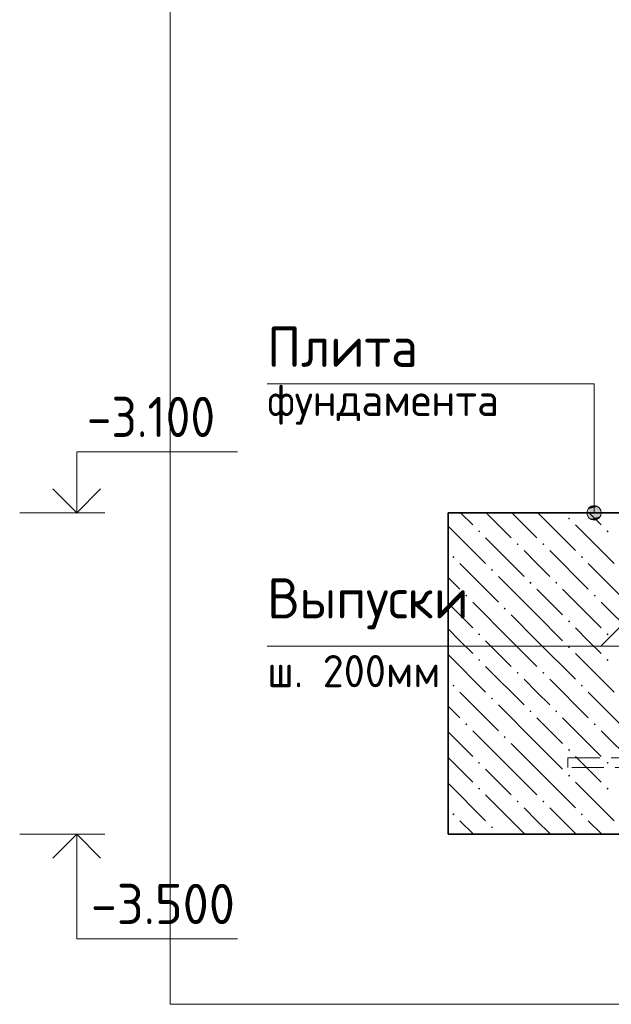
# Model space of a CAD drawing. Header units: millimetres. Extents: x 0 to 50400, y 0 to 35640.
# Tile 5 of 19: x 13185 to 17606, y 9792 to 17143. Entities that reach past the tile are written whole.
import ezdxf

# ---------------------------------------------------------------- set-up
doc = ezdxf.new("R2010")
doc.units = ezdxf.units.MM
doc.linetypes.add('______2', pattern=[324, 240, -84])
for name, color, linetype, lineweight in [('Standard', 7, 'Continuous', 25), ('Выпуски арматуры Г-обр.', 52, 'Continuous', 25), ('ЖБ Плита Фундамента верхний уровень', 7, 'Continuous', 35), ('Позиционная метка диаметр_ шаг', 7, 'Continuous', 13), ('Позиционная метка линия выноска', 7, 'Continuous', 13)]:
    doc.layers.add(name, color=color, linetype=linetype, lineweight=lineweight)
doc.styles.add('ISOCPEUR', font='txt')

msp = doc.modelspace()

# ---------------------------------------------------------------- hatches: boundary and pattern name
at = {"layer": 'ЖБ Плита Фундамента верхний уровень', "linetype": 'Continuous', "lineweight": 18, "transparency": 33554687}
for points in [[(17282.2, 13419), (17290, 13426.8), (17297.8, 13419), (17290, 13411.2)], [(16610.2, 13323), (16618, 13330.8), (16625.8, 13323), (16618, 13315.2)], [(17570.2, 13323), (17578, 13330.8), (17585.8, 13323), (17578, 13315.2)], [(16898.2, 13227), (16906, 13234.8), (16913.8, 13227), (16906, 13219.2)], [(17090.2, 13227), (17098, 13234.8), (17105.8, 13227), (17098, 13219.2)], [(16418.2, 13131), (16426, 13138.8), (16433.8, 13131), (16426, 13123.2)], [(17378.2, 13131), (17386, 13138.8), (17393.8, 13131), (17386, 13123.2)], [(16706.2, 13035), (16714, 13042.8), (16721.8, 13035), (16714, 13027.2)], [(16994.2, 12939), (17002, 12946.8), (17009.8, 12939), (17002, 12931.2)], [(17186.2, 12939), (17194, 12946.8), (17201.8, 12939), (17194, 12931.2)], [(16514.2, 12843), (16522, 12850.8), (16529.8, 12843), (16522, 12835.2)], [(17474.2, 12843), (17482, 12850.8), (17489.8, 12843), (17482, 12835.2)], [(16802.2, 12747), (16810, 12754.8), (16817.8, 12747), (16810, 12739.2)], [(17282.2, 12651), (17290, 12658.8), (17297.8, 12651), (17290, 12643.2)], [(16610.2, 12555), (16618, 12562.8), (16625.8, 12555), (16618, 12547.2)], [(17570.2, 12555), (17578, 12562.8), (17585.8, 12555), (17578, 12547.2)], [(17282.2, 12459), (17290, 12466.8), (17297.8, 12459), (17290, 12451.2)], [(16610.2, 12363), (16618, 12370.8), (16625.8, 12363), (16618, 12355.2)], [(17570.2, 12363), (17578, 12370.8), (17585.8, 12363), (17578, 12355.2)], [(16898.2, 12267), (16906, 12274.8), (16913.8, 12267), (16906, 12259.2)], [(17090.2, 12267), (17098, 12274.8), (17105.8, 12267), (17098, 12259.2)], [(16418.2, 12171), (16426, 12178.8), (16433.8, 12171), (16426, 12163.2)], [(17378.2, 12171), (17386, 12178.8), (17393.8, 12171), (17386, 12163.2)], [(16706.2, 12075), (16714, 12082.8), (16721.8, 12075), (16714, 12067.2)], [(16994.2, 11979), (17002, 11986.8), (17009.8, 11979), (17002, 11971.2)], [(17186.2, 11979), (17194, 11986.8), (17201.8, 11979), (17194, 11971.2)], [(16514.2, 11883), (16522, 11890.8), (16529.8, 11883), (16522, 11875.2)], [(17474.2, 11883), (17482, 11890.8), (17489.8, 11883), (17482, 11875.2)], [(16802.2, 11787), (16810, 11794.8), (16817.8, 11787), (16810, 11779.2)], [(17282.2, 11691), (17290, 11698.8), (17297.8, 11691), (17290, 11683.2)], [(16610.2, 11595), (16618, 11602.8), (16625.8, 11595), (16618, 11587.2)], [(17570.2, 11595), (17578, 11602.8), (17585.8, 11595), (17578, 11587.2)], [(17282.2, 11499), (17290, 11506.8), (17297.8, 11499), (17290, 11491.2)], [(16610.2, 11403), (16618, 11410.8), (16625.8, 11403), (16618, 11395.2)], [(17570.2, 11403), (17578, 11410.8), (17585.8, 11403), (17578, 11395.2)], [(16898.2, 11307), (16906, 11314.8), (16913.8, 11307), (16906, 11299.2)], [(17090.2, 11307), (17098, 11314.8), (17105.8, 11307), (17098, 11299.2)], [(16418.2, 11211), (16426, 11218.8), (16433.8, 11211), (16426, 11203.2)], [(17378.2, 11211), (17386, 11218.8), (17393.8, 11211), (17386, 11203.2)], [(16706.2, 11115), (16714, 11122.8), (16721.8, 11115), (16714, 11107.2)]]:
    msp.add_hatch(color=7, dxfattribs=at).paths.add_polyline_path(points, flags=16)
at = {"layer": 'Позиционная метка линия выноска', "linetype": 'Continuous', "lineweight": 13, "transparency": 33554687}
for points in [[(17422.7, 13461.4), (17530.7, 13461.4), (17523.1, 13488.3)], [(17422.7, 13461.4), (17523.1, 13488.3), (17430.3, 13488.3)], [(17430.3, 13434.4), (17530.7, 13461.4), (17422.7, 13461.4)], [(17430.3, 13488.3), (17523.1, 13488.3), (17503.7, 13507.8)], [(17430.3, 13488.3), (17503.7, 13507.8), (17449.7, 13507.8)], [(17430.3, 13434.4), (17523.1, 13434.4), (17530.7, 13461.4)], [(17449.7, 13507.8), (17503.7, 13507.8), (17476.7, 13515.4)], [(17449.7, 13414.9), (17523.1, 13434.4), (17430.3, 13434.4)], [(17449.7, 13414.9), (17503.7, 13414.9), (17523.1, 13434.4)], [(17503.7, 13414.9), (17449.7, 13414.9), (17476.7, 13407.4)]]:
    msp.add_hatch(color=7, dxfattribs=at).paths.add_polyline_path(points)

# ---------------------------------------------------------------- linework, layer by layer
at = {"layer": 'Standard', "color": 7, "linetype": 'Continuous', "lineweight": 13, "transparency": 33554687}
for p, q in [((13185.1, 13461.4), (13821.1, 13461.4)), ((13185.1, 11061.4), (13821.1, 11061.4))]:
    msp.add_line(p, q, dxfattribs=at)
at = {"layer": 'Standard', "color": 254, "linetype": 'Continuous', "lineweight": 13, "true_color": 0xc4c4ff, "transparency": 33554687}
msp.add_lwpolyline([(14309.4, 9792.3), (24604.3, 9792.3), (24604.3, 32592.3), (14309.4, 32592.3), (14309.4, 9792.3)], dxfattribs=at)
at = {"layer": 'Standard', "color": 7, "linetype": 'Continuous', "lineweight": 13, "transparency": 33554687}
for points in [[(13612, 13461.4), (13612, 13917.3), (14812, 13917.3)], [(13612, 11061.4), (13612, 10281.4), (14812, 10281.4)]]:
    msp.add_lwpolyline(points, dxfattribs=at)
at = {"layer": 'Standard', "color": 7, "linetype": 'Continuous', "lineweight": 35, "transparency": 33554687}
for points in [[(13433.8, 13639.5), (13612, 13461.4), (13790.2, 13639.5)], [(13433.8, 10883.2), (13612, 11061.4), (13790.2, 10883.2)]]:
    msp.add_lwpolyline(points, dxfattribs=at)
at = {"layer": 'Выпуски арматуры Г-обр.', "color": 251, "linetype": '______2', "lineweight": 13, "true_color": 0x656565, "transparency": 33554687}
msp.add_lwpolyline([(18522.2, 19461.4), (18522.2, 11559.4), (17280.2, 11559.4), (17280.2, 11631.4), (18450.2, 11631.4), (18450.2, 19461.4), (18522.2, 19461.4)], dxfattribs=at)
at = {"layer": 'ЖБ Плита Фундамента верхний уровень', "color": 7, "linetype": 'Continuous', "lineweight": 35, "transparency": 33554687}
for p, q in [((16386.2, 13461.4), (16386.2, 11061.4)), ((18186.2, 13461.4), (16386.2, 13461.4)), ((16386.2, 11061.4), (24004.3, 11061.4))]:
    msp.add_line(p, q, dxfattribs=at)
at = {"layer": 'ЖБ Плита Фундамента верхний уровень', "color": 252, "linetype": 'Continuous', "lineweight": 18, "true_color": 0x8f8f8f, "transparency": 33554687}
for p, q in [((16570, 13371), (16479.7, 13461.4)), ((16671.7, 13461.4), (16858, 13275)), ((16863.7, 13461.4), (17050, 13275)), ((17055.7, 13461.4), (17338, 13179)), ((17530, 13371), (17439.7, 13461.4)), ((16386.2, 13362.9), (16666, 13083)), ((17338, 13371), (17626, 13083)), ((16666, 13275), (16954, 12987)), ((17050, 13083), (16954, 13179)), ((17146, 13179), (17434, 12891)), ((16474, 13083), (16762, 12795)), ((17146, 12987), (17050, 13083)), ((17434, 13083), (17722, 12795)), ((16386.2, 12978.9), (16474, 12891)), ((17050, 12699), (16762, 12987)), ((17050, 12891), (17242, 12699)), ((17242, 12891), (17530, 12603)), ((16858, 12507), (16570, 12795)), ((17818, 12507), (17530, 12795)), ((16386.2, 12786.9), (16570, 12603)), ((16858, 12699), (17050, 12507)), ((17050, 12699), (17242, 12507)), ((16474, 12507), (16386.2, 12594.9)), ((17434, 12507), (17338, 12603)), ((16570, 12411), (16474, 12507)), ((16666, 12507), (16858, 12315)), ((16858, 12507), (17050, 12315)), ((17050, 12507), (17338, 12219)), ((17530, 12411), (17434, 12507)), ((16386.2, 12402.9), (16666, 12123)), ((17338, 12411), (17626, 12123)), ((16666, 12315), (16954, 12027)), ((17050, 12123), (16954, 12219)), ((17146, 12219), (17434, 11931)), ((16474, 12123), (16762, 11835)), ((17146, 12027), (17050, 12123)), ((17434, 12123), (17722, 11835)), ((16386.2, 12018.9), (16474, 11931)), ((17050, 11739), (16762, 12027)), ((17050, 11931), (17242, 11739)), ((17242, 11931), (17530, 11643)), ((16858, 11547), (16570, 11835)), ((17818, 11547), (17530, 11835)), ((16386.2, 11826.9), (16570, 11643)), ((16858, 11739), (17050, 11547)), ((17050, 11739), (17242, 11547)), ((16474, 11547), (16386.2, 11634.9)), ((17434, 11547), (17338, 11643)), ((16570, 11451), (16474, 11547)), ((16666, 11547), (16858, 11355)), ((16858, 11547), (17050, 11355)), ((17050, 11547), (17338, 11259)), ((17530, 11451), (17434, 11547)), ((16386.2, 11442.9), (16666, 11163)), ((17338, 11451), (17626, 11163)), ((16666, 11355), (16954, 11067)), ((17050, 11163), (16954, 11259)), ((17146, 11259), (17343.7, 11061.4)), ((16474, 11163), (16575.7, 11061.4)), ((17146, 11067), (17050, 11163)), ((17434, 11163), (17535.7, 11061.4)), ((16767.7, 11061.4), (16762, 11067))]:
    msp.add_line(p, q, dxfattribs=at)
at = {"layer": 'Позиционная метка линия выноска', "color": 7, "linetype": 'Continuous', "lineweight": 13, "transparency": 33554687}
for p, q in [((17422.7, 13461.4), (17422.7, 13461.4)), ((17476.7, 13515.4), (17476.7, 13515.4)), ((17530.7, 13461.4), (17530.7, 13461.4)), ((17476.7, 13407.4), (17476.7, 13407.4))]:
    msp.add_line(p, q, dxfattribs=at)
for points in [[(17476.7, 13461.4), (17476.7, 14424.7), (15035.1, 14424.7)], [(19386.2, 12832), (17892.8, 12832), (17526.4, 12465.6)], [(18486.2, 12465.6), (17836.7, 12465.6), (15035.1, 12465.6)]]:
    msp.add_lwpolyline(points, dxfattribs=at)
msp.add_circle((17476.7, 13461.4), 54, dxfattribs=at)

# ---------------------------------------------------------------- texts
at = {"layer": 'Standard', "color": 7, "linetype": 'Continuous', "lineweight": 25, "transparency": 33554687, "char_height": 300, "attachment_point": 7, "style": 'ISOCPEUR'}
for s, insert, width in [('\\W0.90;-3.100', (13687, 14027.4), 1214.127), ('\\W0.95;-3.500', (13717, 10391.3), 1281.429)]:
    msp.add_mtext(s, dxfattribs=dict(at, insert=insert, width=width))
at = {"layer": 'Позиционная метка диаметр_ шаг', "color": 7, "linetype": 'Continuous', "lineweight": 25, "transparency": 33554687, "attachment_point": 7, "style": 'ISOCPEUR'}
for s, insert, char_height, width in [('\\W0.95;Плита', (15035.1, 14550.9), 300, 1312.001), ('\\W0.97;фундамента', (15035.1, 14118.9), 240, 1963.883), ('\\W0.96;Выпуски', (15035.1, 12591.7), 300, 1643.332), ('\\W0.96;ш. 200мм', (15035.1, 12159.7), 240, 1435.072)]:
    msp.add_mtext(s, dxfattribs=dict(at, insert=insert, char_height=char_height, width=width))

doc.saveas('drawing.dxf')
